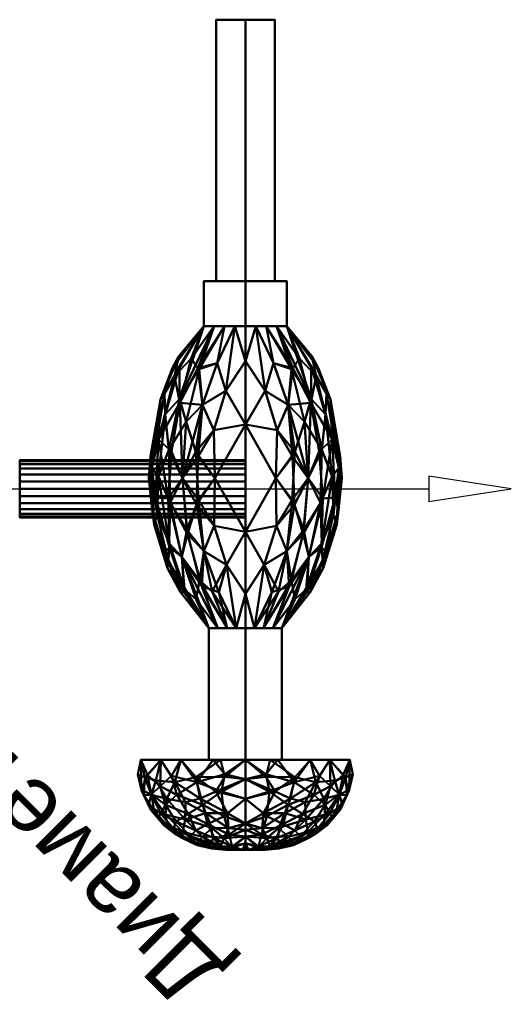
# Model space of a CAD drawing. Header units: millimetres. Extents: x -422 to 422, y -218 to 0.
# Tile 256 of 256: x 313 to 422, y -218 to 0. Entities that reach past the tile are written whole.
import ezdxf

# ---------------------------------------------------------------- set-up
doc = ezdxf.new("R2010")
doc.units = ezdxf.units.MM
doc.layers.add('A-GENM', color=13, linetype='Continuous', lineweight=40)
doc.styles.add('Arial', font='arial.ttf', dxfattribs={"height": 14.6304})

# ---------------------------------------------------------------- blocks, each defined once
blk = doc.blocks.new('MHS_Chartwell_Valve_Wall - MHS_Chartwell_Valve_Wall-27100-Preview')
at = {"layer": 'A-GENM'}
mesh = blk.add_polyface(dxfattribs=at)
corners = [(60.03, 0, 134.37), (74.15, 0, 128.52), (80, 0, 114.4), (80, 4.4, 110), (80, 0, 105.6), (74.15, 0, 91.48), (60.03, 0, 85.63), (60.03, 14.33, 90.28), (60.03, 23.18, 102.47), (60.03, 23.18, 117.53), (60.03, 14.33, 129.72), (80, 2.7, 108.3), (80, 2.7, 111.7), (74.56, 17.27, 104.58), (73.7, 15.34, 121.14), (78.29, 11.9, 113.73), (72.95, 19.39, 113.07), (67.9, 22.47, 106.41), (68.73, 17.41, 95.95), (77.1, 9.5, 98.7), (68.68, 0, 89.21), (71.85, 8.78, 91.48), (67.71, 20.77, 119.48), (67.81, 15.2, 126.99), (74.3, 8.36, 126.36), (60.03, 7.16, 132.05), (68.68, 0, 130.79), (80, 1.35, 113.05), (77.07, 0, 121.46), (78.4, 8.27, 119.02), (65.02, 10.78, 131.15), (64.35, 0, 132.58), (67.08, 5.32, 132.46), (70.03, 9.45, 129.52), (72.55, 4.72, 129.39), (76.62, 3.56, 125.1), (79.27, 2.91, 119.32), (72.02, 12.67, 125.96), (75.73, 10.95, 122.66), (77.47, 6.74, 122.42), (76.96, 12.17, 118.75), (75.39, 15.96, 116.31), (79.22, 8.34, 115.39), (80, 3.55, 110.85), (76.4, 15.7, 112.08), (78.99, 10.66, 110), (80, 3.55, 109.15), (78.59, 10.57, 104.82), (74.53, 18.1, 108.9), (77.38, 14.06, 107.44), (71.16, 20.97, 109.26), (66.78, 22.99, 113.1), (71.34, 20.19, 104.77), (67.8, 20.8, 100.68), (60.03, 18.75, 96.37), (72.17, 17.67, 100.09), (73.31, 13.36, 96.06), (76.05, 13.82, 101.32), (60.03, 23.18, 110), (64.64, 19.83, 96.77), (64.98, 15.61, 92.1), (60.03, 5.49, 87.41), (64.35, 0, 87.42), (67.08, 6.58, 87.87), (69.41, 13.26, 92.4), (63.91, 10.96, 88.66), (79.25, 5.05, 118.41), (80, 2.02, 112.38), (79.19, 9.76, 107.65), (63.91, 22.25, 101.01), (63.33, 23.8, 106.23), (71.92, 18.71, 118.24), (70.07, 17.71, 122.48), (60.03, 18.75, 123.63), (65.92, 18.89, 123.95), (63.48, 21.65, 120.52), (63.64, 16.39, 127.59), (79.69, 7.25, 106.84), (79.47, 7.22, 104.65), (80, 1.35, 106.95), (80, 2.02, 107.62), (79.29, 5.49, 102.01), (77.07, 0, 98.54), (77.41, 4.74, 96.57), (79.46, 2.85, 101.45), (78.03, 10.29, 101.99), (80, 0.67, 106.27), (79.6, 5.6, 116.26), (71.85, 3.98, 89.89), (75.19, 3.73, 93), (75.11, 7.43, 94.17), (75.61, 0, 95.01), (77.05, 7.35, 97.09), (70.04, 21.49, 112.86), (63.24, 4.52, 133.69), (75.61, 0, 124.99), (80, 0.67, 113.73), (79.57, 7.96, 113.07), (79.74, 7.51, 111.16), (76.93, 13.99, 104.48), (63.81, 4.55, 86.42), (68.6, 9.98, 89.9), (60.03, 9.91, 88.84), (78.54, 0, 102.07), (78.54, 0, 117.93)]
mesh.append_faces([[corners[k] for k in face] for face in [(79, 81, 80), (1, 34, 26), (46, 68, 3), (8, 69, 54), (10, 76, 73), (31, 94, 0), (43, 97, 12), (61, 100, 6)]], dxfattribs={"vtx0": -1, "vtx1": -1})
mesh.append_faces([[corners[k] for k in face] for face in [(41, 14, 40), (74, 23, 72), (74, 22, 75), (64, 21, 101), (55, 52, 13), (80, 81, 78), (45, 68, 49), (16, 50, 93), (36, 35, 28), (15, 44, 41), (97, 15, 42), (52, 50, 48), (33, 32, 34), (18, 53, 55), (40, 38, 29), (71, 41, 16), (13, 52, 48), (45, 44, 15), (59, 54, 69), (65, 7, 60), (77, 68, 46), (103, 84, 86), (57, 19, 56), (59, 18, 60), (22, 72, 71), (17, 51, 50), (24, 37, 33), (10, 30, 76), (24, 38, 37), (66, 39, 36), (32, 30, 94), (40, 29, 42), (34, 1, 35), (36, 104, 96), (87, 66, 27), (33, 37, 23), (32, 26, 34), (31, 32, 94), (30, 32, 33), (30, 33, 23), (24, 33, 34), (24, 34, 35), (38, 24, 39), (39, 35, 36), (23, 37, 72), (39, 29, 38), (38, 14, 37), (14, 38, 40), (66, 29, 39), (39, 24, 35), (41, 71, 14), (66, 87, 29), (16, 41, 44), (41, 40, 15), (42, 15, 40), (98, 97, 43), (44, 48, 16), (12, 97, 42), (48, 44, 49), (45, 3, 68), (45, 49, 44), (55, 13, 57), (78, 77, 11), (16, 48, 50), (49, 13, 48), (57, 13, 99), (68, 99, 49), (71, 93, 22), (52, 17, 50), (22, 51, 75), (58, 51, 70), (17, 52, 53), (55, 53, 52), (18, 59, 53), (18, 55, 56), (59, 60, 54), (99, 47, 57), (18, 56, 64), (21, 56, 90), (55, 57, 56), (78, 85, 47), (53, 59, 69), (69, 8, 70), (100, 61, 65), (60, 18, 64), (20, 63, 88), (63, 62, 100), (101, 65, 60), (21, 64, 56), (101, 63, 65), (12, 42, 87), (66, 36, 27), (47, 68, 77), (53, 69, 17), (70, 17, 69), (17, 70, 51), (14, 71, 72), (93, 51, 22), (14, 72, 37), (73, 76, 74), (72, 22, 74), (23, 74, 76), (74, 75, 73), (9, 75, 51), (23, 76, 30), (47, 77, 78), (57, 47, 85), (84, 83, 81), (90, 89, 21), (81, 85, 78), (79, 84, 81), (91, 89, 83), (92, 19, 81), (89, 88, 21), (84, 82, 83), (85, 19, 57), (19, 85, 81), (29, 87, 42), (5, 88, 89), (101, 21, 88), (90, 83, 89), (90, 92, 83), (19, 90, 56), (83, 92, 81), (92, 90, 19), (16, 93, 71), (93, 50, 51), (25, 94, 30), (45, 15, 98), (97, 98, 15), (45, 98, 3), (47, 99, 68), (49, 99, 13), (63, 100, 65), (60, 64, 101), (63, 101, 88)]], dxfattribs={"vtx0": -1, "vtx1": -1, "vtx2": -1})
mesh.append_faces([[corners[k] for k in face] for face in [(30, 10, 25), (98, 43, 3), (63, 20, 62), (100, 62, 6), (77, 46, 11), (78, 11, 80), (84, 79, 86), (83, 82, 91), (36, 28, 104)]], dxfattribs={"vtx0": -1, "vtx2": -1})
mesh.append_faces([[corners[k] for k in face] for face in [(2, 96, 104)]], dxfattribs={"vtx1": -1})
mesh.append_faces([[corners[k] for k in face] for face in [(25, 0, 94), (58, 9, 51), (5, 20, 88), (31, 26, 32), (95, 28, 35, 1), (8, 58, 70), (7, 54, 60), (102, 7, 65, 61), (67, 12, 87, 27), (9, 73, 75), (91, 5, 89), (96, 27, 36), (103, 82, 84)]], dxfattribs={"vtx1": -1, "vtx2": -1})
mesh.append_faces([[corners[k] for k in face] for face in [(86, 4, 103)]], dxfattribs={"vtx2": -1})
mesh = blk.add_polyface(dxfattribs=at)
corners = [(60.03, 0, 119.35), (60.03, 0, 134.38), (60.03, 14.33, 129.72), (60.03, 23.18, 117.53), (60.03, 23.18, 102.47), (60.03, 14.33, 90.28), (60.03, 0, 85.63), (60.03, 0, 100.65), (60.03, 8.1, 105.33), (60.03, 8.1, 114.67)]
mesh.append_faces([[corners[k] for k in face] for face in [(8, 4, 5, 7)]], dxfattribs={"vtx0": -1, "vtx2": -1})
mesh.append_faces([[corners[k] for k in face] for face in [(6, 7, 5), (1, 2, 0)]], dxfattribs={"vtx1": -1})
mesh.append_faces([[corners[k] for k in face] for face in [(3, 4, 8, 9), (2, 3, 9, 0)]], dxfattribs={"vtx1": -1, "vtx3": -1})
mesh = blk.add_polyface(dxfattribs=at)
corners = [(-36.04, 0, 120.63), (-14.3, 0, 130.35), (9.51, 0, 129.89), (30.87, 0, 119.35), (30.87, 8.1, 114.67), (30.87, 8.1, 105.33), (30.87, 0, 100.65), (9.51, 0, 90.11), (-14.3, 0, 89.65), (-36.04, 0, 99.37), (-36.04, 9.21, 104.68), (-36.04, 9.21, 115.32), (-2.37, 13.93, 93.72), (-2.37, 13.93, 126.28), (30.87, 4.05, 102.99), (-36.04, 4.6, 102.02), (-36.04, 4.6, 117.98), (30.87, 4.05, 117.01), (-2.37, 21.4, 108.85), (-2.37, 6.74, 89.66), (13.78, 9.17, 93.75), (15.09, 14.08, 98.45), (30.87, 8.1, 110), (14.04, 17.94, 114.81), (-10.91, 19.23, 118.24), (-2.78, 19.22, 100.52), (-36.04, 9.21, 110), (16, 17.06, 104.66), (-21.04, 17.95, 105.43), (-18.61, 9.48, 93.21), (-19.94, 14.6, 98.02), (-2.37, 6.74, 130.34), (-18.61, 9.48, 126.79), (-19.07, 14.49, 122.53), (13.78, 9.17, 126.25), (15.09, 14.08, 121.55), (30.87, 2.02, 101.82), (23.26, 0, 96.9), (16.86, 4.19, 92.97), (-19.83, 18.83, 111.86), (-36.04, 2.3, 100.69), (-28.29, 0, 95.9), (-21.73, 4.36, 92.25), (-36.04, 2.3, 119.31), (-28.29, 0, 124.1), (-21.73, 4.36, 127.75), (30.87, 2.02, 118.18), (23.26, 0, 123.1), (16.86, 4.19, 127.03), (-36.04, 9.21, 112.66), (-24.98, 15.71, 116.51), (-2.39, 0, 89.88), (2.43, 10.38, 91.6), (-8.18, 10.96, 91.82), (-14.84, 13.1, 94.58), (-36.04, 6.91, 103.35), (-26.56, 10.25, 97.33), (9.09, 12.96, 94.79), (30.87, 6.07, 104.16), (20.33, 10.2, 97.66), (24.49, 10.93, 101.61), (22.22, 13.49, 103.32), (30.87, 8.1, 107.66), (12.07, 16.92, 100.93), (5.66, 19.54, 103.22), (-4.7, 20.73, 104.59), (22.74, 7.32, 97.17), (30.87, 8.1, 112.34), (22.86, 13.59, 115.63), (12.89, 16.84, 118.68), (2.16, 17.14, 122.4), (1.92, 19.92, 117.19), (-7.25, 20.99, 113.64), (4.63, 20.67, 112.66), (17.57, 17.25, 109.76), (7.9, 20.23, 108.96), (22.86, 14.39, 113.04), (-8.28, 16.34, 123.54), (3.11, 16.64, 97.12), (-8.63, 16.93, 97.26), (-16.47, 17.75, 101.1), (-36.04, 9.21, 107.34), (-27.22, 14.56, 103.42), (-2.39, 0, 130.12), (-7.17, 10.47, 128.56), (3.44, 10.85, 127.99), (10.05, 12.79, 125.05), (30.87, 6.07, 115.84), (21.61, 9.67, 121.95), (-36.04, 6.91, 116.65), (-28.88, 12.01, 119.22), (-26.77, 10.53, 122.31), (8.21, 6.88, 91.02), (-12.98, 7.01, 90.64), (-27.86, 6.26, 95.63), (-27.86, 6.26, 124.37), (-12.98, 7.01, 129.36), (8.21, 6.88, 128.98), (22.88, 5.87, 123.47), (-29.44, 14.72, 111.94), (-26.8, 16.14, 108.83)]
mesh.append_faces([[corners[k] for k in face] for face in [(49, 99, 26), (7, 38, 37), (36, 66, 14), (1, 45, 44), (43, 95, 16), (41, 42, 8), (47, 48, 2), (55, 56, 15), (14, 59, 58), (62, 74, 22), (67, 68, 4), (87, 88, 17), (15, 94, 40), (17, 98, 46), (26, 100, 81)]], dxfattribs={"vtx0": -1, "vtx1": -1})
mesh.append_faces([[corners[k] for k in face] for face in [(19, 53, 52), (92, 19, 52), (12, 57, 52), (54, 29, 56), (38, 7, 92), (20, 52, 57), (72, 71, 73), (78, 57, 12), (57, 59, 20), (86, 34, 88), (21, 61, 60), (31, 2, 97), (45, 1, 96), (84, 13, 32), (24, 77, 70), (34, 97, 48), (29, 93, 42), (23, 74, 73), (63, 61, 21), (76, 68, 67), (23, 69, 68), (32, 13, 33), (25, 65, 64), (18, 72, 73), (100, 99, 39), (61, 27, 62), (64, 63, 25), (28, 81, 100), (82, 80, 30), (29, 54, 53), (78, 12, 79), (80, 79, 30), (31, 85, 84), (24, 39, 50), (34, 86, 85), (69, 70, 35), (76, 23, 68), (37, 38, 36), (66, 36, 38), (20, 38, 92), (28, 39, 18), (94, 42, 40), (40, 42, 41), (94, 29, 42), (44, 45, 43), (45, 32, 95), (32, 45, 96), (98, 48, 46), (46, 48, 47), (98, 34, 48), (50, 90, 33), (99, 49, 50), (24, 50, 33), (8, 93, 19), (12, 52, 53), (54, 79, 12), (93, 29, 53), (53, 54, 12), (30, 56, 55), (15, 56, 94), (54, 56, 30), (21, 57, 78), (57, 21, 59), (20, 59, 66), (58, 59, 60), (5, 60, 61), (21, 60, 59), (63, 27, 61), (27, 63, 64), (25, 63, 78), (74, 27, 75), (65, 75, 64), (65, 28, 18), (28, 65, 80), (20, 66, 38), (66, 59, 14), (68, 35, 4), (35, 68, 69), (70, 86, 35), (69, 23, 71), (13, 70, 77), (24, 70, 71), (69, 71, 70), (72, 24, 71), (72, 39, 24), (72, 18, 39), (73, 74, 75), (23, 73, 71), (18, 73, 75), (27, 74, 62), (18, 75, 65), (64, 75, 27), (76, 74, 23), (74, 76, 22), (77, 33, 13), (33, 77, 24), (21, 78, 63), (25, 78, 79), (80, 65, 25), (54, 30, 79), (79, 80, 25), (82, 28, 80), (28, 82, 81), (10, 82, 30), (13, 84, 85), (31, 84, 96), (86, 70, 13), (97, 34, 85), (85, 86, 13), (35, 88, 87), (17, 88, 98), (86, 88, 35), (91, 90, 89), (11, 90, 50), (33, 90, 91), (91, 32, 33), (95, 32, 91), (20, 92, 52), (19, 92, 7), (42, 93, 8), (19, 93, 53), (29, 94, 56), (45, 95, 43), (16, 95, 91), (32, 96, 84), (31, 96, 1), (48, 97, 2), (31, 97, 85), (34, 98, 88), (26, 99, 100), (39, 99, 50), (28, 100, 39)]], dxfattribs={"vtx0": -1, "vtx1": -1, "vtx2": -1})
mesh.append_faces([[corners[k] for k in face] for face in [(60, 5, 58), (90, 11, 89), (91, 89, 16)]], dxfattribs={"vtx0": -1, "vtx2": -1})
mesh.append_faces([[corners[k] for k in face] for face in [(31, 1, 83, 2)]], dxfattribs={"vtx0": -1, "vtx3": -1})
mesh.append_faces([[corners[k] for k in face] for face in [(51, 8, 19, 7), (67, 22, 76), (87, 4, 35), (55, 10, 30), (49, 11, 50), (62, 5, 61), (10, 81, 82)]], dxfattribs={"vtx1": -1, "vtx2": -1})
mesh.append_faces([[corners[k] for k in face] for face in [(41, 9, 40), (47, 3, 46), (36, 6, 37), (43, 0, 44)]], dxfattribs={"vtx2": -1})
mesh = blk.add_polyface(dxfattribs=at)
corners = [(-46.04, 0, 120.63), (-36.04, 0, 120.63), (-36.04, 9.21, 115.32), (-36.04, 9.21, 104.68), (-36.04, 0, 99.37), (-46.04, 0, 99.37), (-46.04, 9.21, 104.68), (-46.04, 9.21, 115.32)]
mesh.append_faces([[corners[k] for k in face] for face in [(6, 3, 4, 5)]], dxfattribs={"vtx0": -1})
mesh.append_faces([[corners[k] for k in face] for face in [(3, 6, 7, 2)]], dxfattribs={"vtx0": -1, "vtx2": -1})
mesh.append_faces([[corners[k] for k in face] for face in [(0, 1, 2, 7)]], dxfattribs={"vtx2": -1})
mesh = blk.add_polyface(dxfattribs=at)
corners = [(-46.04, 0, 117.5), (-46.04, 0, 120.63), (-46.04, 9.21, 115.32), (-46.04, 9.21, 104.68), (-46.04, 0, 99.37), (-46.04, 0, 102.5), (-46.04, 6.5, 106.25), (-46.04, 6.5, 113.75)]
mesh.append_faces([[corners[k] for k in face] for face in [(2, 7, 0, 1)]], dxfattribs={"vtx0": -1})
mesh.append_faces([[corners[k] for k in face] for face in [(3, 6, 7, 2)]], dxfattribs={"vtx0": -1, "vtx2": -1})
mesh.append_faces([[corners[k] for k in face] for face in [(5, 6, 3, 4)]], dxfattribs={"vtx1": -1})
mesh = blk.add_polyface(dxfattribs=at)
corners = [(30.87, 0, 119.35), (60.03, 0, 119.35), (60.03, 8.1, 114.67), (60.03, 8.1, 105.33), (60.03, 0, 100.65), (30.87, 0, 100.65), (30.87, 8.1, 105.33), (30.87, 8.1, 114.67)]
mesh.append_faces([[corners[k] for k in face] for face in [(6, 3, 4, 5)]], dxfattribs={"vtx0": -1})
mesh.append_faces([[corners[k] for k in face] for face in [(3, 6, 7, 2)]], dxfattribs={"vtx0": -1, "vtx2": -1})
mesh.append_faces([[corners[k] for k in face] for face in [(0, 1, 2, 7)]], dxfattribs={"vtx2": -1})
mesh = blk.add_polyface(dxfattribs=at)
corners = [(-104, 0, 110), (-104, 0, 117.5), (-104, 6.5, 113.75), (-104, 6.5, 106.25), (-104, 0, 102.5)]
mesh.append_faces([[corners[k] for k in face] for face in [(1, 2, 0)]], dxfattribs={"vtx1": -1})
mesh.append_faces([[corners[k] for k in face] for face in [(3, 4, 0, 2)]], dxfattribs={"vtx2": -1})
mesh = blk.add_polyface(dxfattribs=at)
corners = [(-104, 0, 117.5), (-46.04, 0, 117.5), (-46.04, 6.5, 113.75), (-46.04, 6.5, 106.25), (-46.04, 0, 102.5), (-104, 0, 102.5), (-104, 6.5, 106.25), (-104, 6.5, 113.75)]
mesh.append_faces([[corners[k] for k in face] for face in [(6, 3, 4, 5)]], dxfattribs={"vtx0": -1})
mesh.append_faces([[corners[k] for k in face] for face in [(3, 6, 7, 2)]], dxfattribs={"vtx0": -1, "vtx2": -1})
mesh.append_faces([[corners[k] for k in face] for face in [(0, 1, 2, 7)]], dxfattribs={"vtx2": -1})
mesh = blk.add_polyface(dxfattribs=at)
corners = [(80, 0, 114.4), (80, 0, 110), (80, 0, 105.6), (80, 4.4, 110)]
mesh.append_faces([[corners[k] for k in face] for face in [(1, 2, 3, 0)]])
mesh = blk.add_polyface(dxfattribs=at)
corners = [(-104, 0, 110), (-104, 0, 102.5), (-104, -6.5, 106.25), (-104, -6.5, 113.75), (-104, 0, 117.5)]
mesh.append_faces([[corners[k] for k in face] for face in [(3, 4, 0)]], dxfattribs={"vtx2": -1})
mesh.append_faces([[corners[k] for k in face] for face in [(0, 1, 2, 3)]], dxfattribs={"vtx3": -1})
mesh = blk.add_polyface(dxfattribs=at)
corners = [(-104, 0, 102.5), (-46.04, 0, 102.5), (-46.04, -6.5, 106.25), (-46.04, -6.5, 113.75), (-46.04, 0, 117.5), (-104, 0, 117.5), (-104, -6.5, 113.75), (-104, -6.5, 106.25)]
mesh.append_faces([[corners[k] for k in face] for face in [(6, 3, 4, 5)]], dxfattribs={"vtx0": -1})
mesh.append_faces([[corners[k] for k in face] for face in [(3, 6, 7, 2)]], dxfattribs={"vtx0": -1, "vtx2": -1})
mesh.append_faces([[corners[k] for k in face] for face in [(0, 1, 2, 7)]], dxfattribs={"vtx2": -1})
mesh = blk.add_polyface(dxfattribs=at)
corners = [(-46.04, 0, 99.37), (-36.04, 0, 99.37), (-36.04, -9.21, 104.68), (-36.04, -9.21, 115.32), (-36.04, 0, 120.63), (-46.04, 0, 120.63), (-46.04, -9.21, 115.32), (-46.04, -9.21, 104.68)]
mesh.append_faces([[corners[k] for k in face] for face in [(6, 3, 4, 5)]], dxfattribs={"vtx0": -1})
mesh.append_faces([[corners[k] for k in face] for face in [(3, 6, 7, 2)]], dxfattribs={"vtx0": -1, "vtx2": -1})
mesh.append_faces([[corners[k] for k in face] for face in [(0, 1, 2, 7)]], dxfattribs={"vtx2": -1})
mesh = blk.add_polyface(dxfattribs=at)
corners = [(-36.04, 0, 99.37), (-14.3, 0, 89.65), (9.51, 0, 90.11), (30.87, 0, 100.65), (30.87, -8.1, 105.33), (30.87, -8.1, 114.67), (30.87, 0, 119.35), (9.51, 0, 129.89), (-14.3, 0, 130.35), (-36.04, 0, 120.63), (-36.04, -9.21, 115.32), (-36.04, -9.21, 104.68), (-2.37, -13.93, 126.28), (-2.37, -13.93, 93.72), (-36.04, -4.6, 117.98), (30.87, -4.05, 117.01), (-36.04, -4.6, 102.02), (30.87, -4.05, 102.99), (-2.37, -21.4, 111.15), (-2.37, -6.74, 130.34), (13.78, -9.17, 126.25), (15.09, -14.08, 121.55), (30.87, -8.1, 110), (14.04, -17.94, 105.19), (-10.91, -19.23, 101.76), (-2.78, -19.22, 119.48), (-36.04, -9.21, 110), (16, -17.06, 115.34), (-21.04, -17.95, 114.57), (-18.61, -9.48, 126.79), (-19.94, -14.6, 121.98), (-2.37, -6.74, 89.66), (-18.61, -9.48, 93.21), (-19.07, -14.49, 97.47), (13.78, -9.17, 93.75), (15.09, -14.08, 98.45), (30.87, -2.02, 118.18), (23.26, 0, 123.1), (16.86, -4.19, 127.03), (-19.83, -18.83, 108.14), (-36.04, -2.3, 119.31), (-28.29, 0, 124.1), (-21.73, -4.36, 127.75), (-36.04, -2.3, 100.69), (-28.29, 0, 95.9), (-21.73, -4.36, 92.25), (30.87, -2.02, 101.82), (23.26, 0, 96.9), (16.86, -4.19, 92.97), (-36.04, -9.21, 107.34), (-24.98, -15.71, 103.49), (-2.39, 0, 130.12), (2.43, -10.38, 128.4), (-8.18, -10.96, 128.18), (-14.84, -13.1, 125.42), (-36.04, -6.91, 116.65), (-26.56, -10.25, 122.67), (9.09, -12.96, 125.21), (30.87, -6.07, 115.84), (20.33, -10.2, 122.34), (24.49, -10.93, 118.39), (22.22, -13.49, 116.68), (30.87, -8.1, 112.34), (12.07, -16.92, 119.07), (5.66, -19.54, 116.78), (-4.7, -20.73, 115.41), (22.74, -7.32, 122.83), (30.87, -8.1, 107.66), (22.86, -13.59, 104.37), (12.89, -16.84, 101.32), (2.16, -17.14, 97.6), (1.92, -19.92, 102.81), (-7.25, -20.99, 106.36), (4.63, -20.67, 107.34), (17.57, -17.25, 110.24), (7.9, -20.23, 111.04), (22.86, -14.39, 106.96), (-8.28, -16.34, 96.46), (3.11, -16.64, 122.88), (-8.63, -16.93, 122.74), (-16.47, -17.75, 118.9), (-36.04, -9.21, 112.66), (-27.22, -14.56, 116.58), (-2.39, 0, 89.88), (-7.17, -10.47, 91.44), (3.44, -10.85, 92.01), (10.05, -12.79, 94.95), (30.87, -6.07, 104.16), (21.61, -9.67, 98.05), (-36.04, -6.91, 103.35), (-28.88, -12.01, 100.78), (-26.77, -10.53, 97.69), (8.21, -6.88, 128.98), (-12.98, -7.01, 129.36), (-27.86, -6.26, 124.37), (-27.86, -6.26, 95.63), (-12.98, -7.01, 90.64), (8.21, -6.88, 91.02), (22.88, -5.87, 96.53), (-29.44, -14.72, 108.06), (-26.8, -16.14, 111.17)]
mesh.append_faces([[corners[k] for k in face] for face in [(36, 66, 15), (49, 99, 26), (7, 38, 37), (1, 45, 44), (43, 95, 16), (47, 48, 2), (55, 56, 14), (15, 59, 58), (62, 74, 22), (87, 88, 17), (14, 94, 40), (17, 98, 46), (26, 100, 81)]], dxfattribs={"vtx0": -1, "vtx1": -1})
mesh.append_faces([[corners[k] for k in face] for face in [(34, 97, 48), (54, 29, 56), (19, 53, 52), (19, 8, 93), (92, 19, 52), (78, 57, 12), (86, 34, 88), (57, 59, 20), (45, 1, 96), (96, 31, 84), (84, 13, 32), (12, 57, 52), (21, 61, 60), (24, 77, 70), (72, 71, 73), (23, 74, 73), (63, 61, 21), (76, 68, 67), (23, 69, 68), (32, 13, 33), (25, 65, 64), (18, 72, 73), (100, 99, 39), (61, 27, 62), (64, 63, 25), (28, 81, 100), (82, 80, 30), (29, 54, 53), (78, 12, 79), (80, 79, 30), (31, 85, 84), (24, 39, 50), (34, 86, 85), (69, 70, 35), (68, 69, 35), (38, 7, 92), (66, 36, 38), (37, 38, 36), (20, 38, 92), (28, 39, 18), (41, 40, 42), (94, 42, 40), (42, 29, 93), (94, 29, 42), (44, 45, 43), (45, 32, 95), (32, 45, 96), (98, 48, 46), (46, 48, 47), (98, 34, 48), (50, 90, 33), (99, 49, 50), (24, 50, 33), (20, 52, 57), (12, 52, 53), (54, 79, 12), (93, 29, 53), (53, 54, 12), (30, 56, 55), (14, 56, 94), (54, 56, 30), (21, 57, 78), (57, 21, 59), (20, 59, 66), (58, 59, 60), (5, 60, 61), (21, 60, 59), (63, 27, 61), (27, 63, 64), (25, 63, 78), (74, 27, 75), (65, 75, 64), (65, 28, 18), (28, 65, 80), (20, 66, 38), (66, 59, 15), (4, 68, 35), (23, 68, 76), (70, 86, 35), (69, 23, 71), (13, 70, 77), (24, 70, 71), (69, 71, 70), (72, 24, 71), (72, 39, 24), (72, 18, 39), (73, 74, 75), (23, 73, 71), (18, 73, 75), (27, 74, 62), (18, 75, 65), (64, 75, 27), (76, 74, 23), (74, 76, 22), (77, 33, 13), (33, 77, 24), (21, 78, 63), (25, 78, 79), (80, 65, 25), (54, 30, 79), (79, 80, 25), (82, 28, 80), (28, 82, 81), (10, 82, 30), (2, 97, 31), (13, 84, 85), (86, 70, 13), (97, 34, 85), (85, 86, 13), (35, 88, 87), (17, 88, 98), (86, 88, 35), (91, 90, 89), (11, 90, 50), (33, 90, 91), (91, 32, 33), (95, 32, 91), (20, 92, 52), (19, 92, 7), (42, 93, 8), (19, 93, 53), (29, 94, 56), (45, 95, 43), (16, 95, 91), (32, 96, 84), (31, 96, 1), (48, 97, 2), (31, 97, 85), (34, 98, 88), (26, 99, 100), (39, 99, 50), (28, 100, 39)]], dxfattribs={"vtx0": -1, "vtx1": -1, "vtx2": -1})
mesh.append_faces([[corners[k] for k in face] for face in [(60, 5, 58), (90, 11, 89), (91, 89, 16), (68, 4, 67)]], dxfattribs={"vtx0": -1, "vtx2": -1})
mesh.append_faces([[corners[k] for k in face] for face in [(19, 7, 51, 8)]], dxfattribs={"vtx0": -1, "vtx3": -1})
mesh.append_faces([[corners[k] for k in face] for face in [(6, 37, 36)]], dxfattribs={"vtx1": -1})
mesh.append_faces([[corners[k] for k in face] for face in [(67, 22, 76), (83, 2, 31, 1), (87, 4, 35), (55, 10, 30), (8, 41, 42), (49, 11, 50), (62, 5, 61), (10, 81, 82)]], dxfattribs={"vtx1": -1, "vtx2": -1})
mesh.append_faces([[corners[k] for k in face] for face in [(41, 9, 40), (47, 3, 46), (43, 0, 44)]], dxfattribs={"vtx2": -1})
mesh = blk.add_polyface(dxfattribs=at)
corners = [(6.35, 0, 110), (6.13, 0, 108.36), (5.5, 0, 106.83), (4.49, 0, 105.51), (3.17, 0, 104.5), (1.64, 0, 103.87), (0, 0, 103.65), (-1.64, 0, 103.87), (-3.18, 0, 104.5), (-4.49, 0, 105.51), (-5.5, 0, 106.83), (-6.13, 0, 108.36), (-6.35, 0, 110), (-6.13, 0, 111.64), (-5.5, 0, 113.18), (-4.49, 0, 114.49), (-3.18, 0, 115.5), (-1.64, 0, 116.13), (0, 0, 116.35), (1.64, 0, 116.13), (3.17, 0, 115.5), (4.49, 0, 114.49), (5.5, 0, 113.18), (6.13, 0, 111.64)]
mesh.append_faces([[corners[k] for k in face] for face in [(2, 0, 1)]], dxfattribs={"vtx0": -1})
mesh.append_faces([[corners[k] for k in face] for face in [(13, 17, 6, 12), (22, 2, 6)]], dxfattribs={"vtx0": -1, "vtx1": -1, "vtx2": -1})
mesh.append_faces([[corners[k] for k in face] for face in [(6, 2, 3, 5)]], dxfattribs={"vtx0": -1, "vtx2": -1})
mesh.append_faces([[corners[k] for k in face] for face in [(21, 22, 20), (4, 5, 3)]], dxfattribs={"vtx1": -1})
mesh.append_faces([[corners[k] for k in face] for face in [(23, 0, 2, 22), (11, 12, 6, 10)]], dxfattribs={"vtx1": -1, "vtx2": -1})
mesh.append_faces([[corners[k] for k in face] for face in [(17, 18, 22, 6)]], dxfattribs={"vtx1": -1, "vtx2": -1, "vtx3": -1})
mesh.append_faces([[corners[k] for k in face] for face in [(9, 10, 6, 7)]], dxfattribs={"vtx1": -1, "vtx3": -1})
mesh.append_faces([[corners[k] for k in face] for face in [(13, 14, 15), (7, 8, 9)]], dxfattribs={"vtx2": -1})
mesh.append_faces([[corners[k] for k in face] for face in [(15, 16, 17, 13), (18, 19, 20, 22)]], dxfattribs={"vtx2": -1, "vtx3": -1})
mesh = blk.add_polyface(dxfattribs=at)
corners = [(-6.35, -50, 110), (-6.35, 0, 110), (-6.13, 0, 108.36), (-5.5, 0, 106.83), (-4.49, 0, 105.51), (-3.18, 0, 104.5), (-1.64, 0, 103.87), (0, 0, 103.65), (1.64, 0, 103.87), (3.17, 0, 104.5), (4.49, 0, 105.51), (5.5, 0, 106.83), (6.13, 0, 108.36), (6.35, 0, 110), (6.35, -50, 110), (6.13, -50, 108.36), (5.5, -50, 106.83), (4.49, -50, 105.51), (3.17, -50, 104.5), (1.64, -50, 103.87), (0, -50, 103.65), (-1.64, -50, 103.87), (-3.18, -50, 104.5), (-4.49, -50, 105.51), (-5.5, -50, 106.83), (-6.13, -50, 108.36)]
mesh.append_faces([[corners[k] for k in face] for face in [(15, 12, 13, 14), (2, 25, 0, 1)]], dxfattribs={"vtx0": -1})
mesh.append_faces([[corners[k] for k in face] for face in [(16, 11, 12, 15), (18, 9, 10, 17), (17, 10, 11, 16), (19, 8, 9, 18), (8, 19, 20, 7), (21, 6, 7, 20), (22, 5, 6, 21), (24, 3, 4, 23), (23, 4, 5, 22), (25, 2, 3, 24)]], dxfattribs={"vtx0": -1, "vtx2": -1})
mesh = blk.add_polyface(dxfattribs=at)
corners = [(6.35, -50, 110), (6.35, 0, 110), (6.13, 0, 111.64), (5.5, 0, 113.18), (4.49, 0, 114.49), (3.17, 0, 115.5), (1.64, 0, 116.13), (0, 0, 116.35), (-1.64, 0, 116.13), (-3.18, 0, 115.5), (-4.49, 0, 114.49), (-5.5, 0, 113.18), (-6.13, 0, 111.64), (-6.35, 0, 110), (-6.35, -50, 110), (-6.13, -50, 111.64), (-5.5, -50, 113.18), (-4.49, -50, 114.49), (-3.18, -50, 115.5), (-1.64, -50, 116.13), (0, -50, 116.35), (1.64, -50, 116.13), (3.17, -50, 115.5), (4.49, -50, 114.49), (5.5, -50, 113.18), (6.13, -50, 111.64)]
mesh.append_faces([[corners[k] for k in face] for face in [(15, 12, 13, 14), (2, 25, 0, 1)]], dxfattribs={"vtx0": -1})
mesh.append_faces([[corners[k] for k in face] for face in [(16, 11, 12, 15), (18, 9, 10, 17), (17, 10, 11, 16), (19, 8, 9, 18), (8, 19, 20, 7), (21, 6, 7, 20), (22, 5, 6, 21), (24, 3, 4, 23), (23, 4, 5, 22), (25, 2, 3, 24)]], dxfattribs={"vtx0": -1, "vtx2": -1})
mesh = blk.add_polyface(dxfattribs=at)
corners = [(30.87, 0, 100.65), (60.03, 0, 100.65), (60.03, -8.1, 105.33), (60.03, -8.1, 114.67), (60.03, 0, 119.35), (30.87, 0, 119.35), (30.87, -8.1, 114.67), (30.87, -8.1, 105.33)]
mesh.append_faces([[corners[k] for k in face] for face in [(6, 3, 4, 5)]], dxfattribs={"vtx0": -1})
mesh.append_faces([[corners[k] for k in face] for face in [(3, 6, 7, 2)]], dxfattribs={"vtx0": -1, "vtx2": -1})
mesh.append_faces([[corners[k] for k in face] for face in [(0, 1, 2, 7)]], dxfattribs={"vtx2": -1})
mesh = blk.add_polyface(dxfattribs=at)
corners = [(60.03, 0, 85.63), (74.15, 0, 91.48), (80, 0, 105.6), (80, -4.4, 110), (80, 0, 114.4), (74.15, 0, 128.52), (60.03, 0, 134.37), (60.03, -14.33, 129.72), (60.03, -23.18, 117.53), (60.03, -23.18, 102.47), (60.03, -14.33, 90.28), (80, -2.7, 111.7), (80, -2.7, 108.3), (74.56, -17.27, 115.42), (73.7, -15.34, 98.86), (78.29, -11.9, 106.27), (72.95, -19.39, 106.93), (67.9, -22.47, 113.59), (68.73, -17.41, 124.05), (77.1, -9.5, 121.3), (68.68, 0, 130.79), (71.85, -8.78, 128.52), (67.71, -20.77, 100.52), (67.81, -15.2, 93.01), (74.3, -8.36, 93.64), (60.03, -7.16, 87.95), (68.68, 0, 89.21), (80, -1.35, 106.95), (77.07, 0, 98.54), (78.4, -8.27, 100.98), (65.02, -10.78, 88.85), (64.35, 0, 87.42), (67.08, -5.32, 87.54), (70.03, -9.45, 90.48), (72.55, -4.72, 90.61), (76.62, -3.56, 94.9), (79.27, -2.91, 100.68), (72.02, -12.67, 94.04), (75.73, -10.95, 97.34), (77.47, -6.74, 97.58), (76.96, -12.17, 101.25), (75.39, -15.96, 103.69), (79.22, -8.34, 104.61), (80, -3.55, 109.15), (76.4, -15.7, 107.92), (78.99, -10.66, 110), (80, -3.55, 110.85), (78.59, -10.57, 115.18), (74.53, -18.1, 111.1), (77.38, -14.06, 112.56), (71.16, -20.97, 110.74), (66.78, -22.99, 106.9), (71.34, -20.19, 115.23), (67.8, -20.8, 119.32), (60.03, -18.75, 123.63), (72.17, -17.67, 119.91), (73.31, -13.36, 123.94), (76.05, -13.82, 118.68), (60.03, -23.18, 110), (64.64, -19.83, 123.23), (64.98, -15.61, 127.9), (60.03, -5.49, 132.59), (64.35, 0, 132.58), (67.08, -6.58, 132.13), (69.41, -13.26, 127.6), (63.91, -10.96, 131.34), (79.25, -5.05, 101.59), (80, -2.02, 107.62), (79.19, -9.76, 112.35), (63.91, -22.25, 118.99), (63.33, -23.8, 113.77), (71.92, -18.71, 101.76), (70.07, -17.71, 97.52), (60.03, -18.75, 96.37), (65.92, -18.89, 96.05), (63.48, -21.65, 99.48), (63.64, -16.39, 92.41), (79.69, -7.25, 113.16), (79.47, -7.22, 115.35), (80, -1.35, 113.05), (80, -2.02, 112.38), (79.29, -5.49, 117.99), (77.07, 0, 121.46), (77.41, -4.74, 123.43), (79.46, -2.85, 118.55), (78.03, -10.29, 118.01), (80, -0.67, 113.73), (79.6, -5.6, 103.74), (71.85, -3.98, 130.11), (75.19, -3.73, 127), (75.11, -7.43, 125.83), (75.61, 0, 124.99), (77.05, -7.35, 122.91), (70.04, -21.49, 107.14), (63.24, -4.52, 86.31), (75.61, 0, 95.01), (80, -0.67, 106.27), (79.57, -7.96, 106.93), (79.74, -7.51, 108.84), (76.93, -13.99, 115.52), (63.81, -4.55, 133.58), (68.6, -9.98, 130.1), (60.03, -9.91, 131.16), (78.54, 0, 117.93), (78.54, 0, 102.07)]
mesh.append_faces([[corners[k] for k in face] for face in [(79, 81, 80), (1, 34, 26), (46, 68, 3), (8, 69, 54), (10, 76, 73), (31, 94, 0), (43, 97, 12), (61, 100, 6)]], dxfattribs={"vtx0": -1, "vtx1": -1})
mesh.append_faces([[corners[k] for k in face] for face in [(41, 14, 40), (74, 23, 72), (64, 21, 101), (13, 55, 52), (80, 81, 78), (74, 22, 75), (45, 68, 49), (16, 50, 93), (36, 35, 28), (15, 44, 41), (97, 15, 42), (52, 50, 48), (33, 32, 34), (18, 53, 55), (40, 38, 29), (71, 41, 16), (13, 52, 48), (45, 44, 15), (59, 54, 69), (65, 7, 60), (77, 68, 46), (103, 84, 86), (57, 19, 56), (59, 18, 60), (22, 72, 71), (17, 51, 50), (24, 37, 33), (10, 30, 76), (24, 38, 37), (66, 39, 36), (32, 30, 94), (40, 29, 42), (34, 1, 35), (36, 104, 96), (87, 66, 27), (33, 37, 23), (32, 26, 34), (31, 32, 94), (30, 32, 33), (30, 33, 23), (24, 33, 34), (24, 34, 35), (38, 24, 39), (39, 35, 36), (23, 37, 72), (39, 29, 38), (38, 14, 37), (14, 38, 40), (66, 29, 39), (39, 24, 35), (41, 71, 14), (66, 87, 29), (16, 41, 44), (41, 40, 15), (42, 15, 40), (98, 97, 43), (44, 48, 16), (12, 97, 42), (48, 44, 49), (45, 3, 68), (45, 49, 44), (55, 13, 57), (78, 77, 11), (16, 48, 50), (49, 13, 48), (57, 13, 99), (68, 99, 49), (71, 93, 22), (52, 17, 50), (22, 51, 75), (58, 51, 70), (17, 52, 53), (55, 53, 52), (18, 59, 53), (18, 55, 56), (59, 60, 54), (99, 47, 57), (18, 56, 64), (21, 56, 90), (55, 57, 56), (78, 85, 47), (53, 59, 69), (69, 8, 70), (100, 61, 65), (60, 18, 64), (20, 63, 88), (63, 62, 100), (101, 65, 60), (21, 64, 56), (101, 63, 65), (12, 42, 87), (66, 36, 27), (47, 68, 77), (53, 69, 17), (70, 17, 69), (17, 70, 51), (14, 71, 72), (93, 51, 22), (14, 72, 37), (73, 76, 74), (72, 22, 74), (23, 74, 76), (74, 75, 73), (9, 75, 51), (23, 76, 30), (47, 77, 78), (57, 47, 85), (84, 83, 81), (90, 89, 21), (81, 85, 78), (79, 84, 81), (91, 89, 83), (92, 19, 81), (89, 88, 21), (84, 82, 83), (85, 19, 57), (19, 85, 81), (29, 87, 42), (5, 88, 89), (101, 21, 88), (90, 83, 89), (90, 92, 83), (19, 90, 56), (83, 92, 81), (92, 90, 19), (16, 93, 71), (93, 50, 51), (25, 94, 30), (45, 15, 98), (97, 98, 15), (45, 98, 3), (47, 99, 68), (49, 99, 13), (63, 100, 65), (60, 64, 101), (63, 101, 88)]], dxfattribs={"vtx0": -1, "vtx1": -1, "vtx2": -1})
mesh.append_faces([[corners[k] for k in face] for face in [(30, 10, 25), (98, 43, 3), (63, 20, 62), (100, 62, 6), (77, 46, 11), (78, 11, 80), (84, 79, 86), (83, 82, 91), (36, 28, 104)]], dxfattribs={"vtx0": -1, "vtx2": -1})
mesh.append_faces([[corners[k] for k in face] for face in [(2, 96, 104)]], dxfattribs={"vtx1": -1})
mesh.append_faces([[corners[k] for k in face] for face in [(25, 0, 94), (58, 9, 51), (5, 20, 88), (31, 26, 32), (95, 28, 35, 1), (8, 58, 70), (7, 54, 60), (102, 7, 65, 61), (67, 12, 87, 27), (9, 73, 75), (91, 5, 89), (96, 27, 36), (103, 82, 84)]], dxfattribs={"vtx1": -1, "vtx2": -1})
mesh.append_faces([[corners[k] for k in face] for face in [(86, 4, 103)]], dxfattribs={"vtx2": -1})
mesh = blk.add_polyface(dxfattribs=at)
corners = [(60.03, 0, 100.65), (60.03, 0, 85.63), (60.03, -14.33, 90.28), (60.03, -23.18, 102.47), (60.03, -23.18, 117.53), (60.03, -14.33, 129.72), (60.03, 0, 134.38), (60.03, 0, 119.35), (60.03, -8.1, 114.67), (60.03, -8.1, 105.33)]
mesh.append_faces([[corners[k] for k in face] for face in [(9, 2, 3, 4)]], dxfattribs={"vtx0": -1, "vtx3": -1})
mesh.append_faces([[corners[k] for k in face] for face in [(4, 5, 8, 9)]], dxfattribs={"vtx1": -1, "vtx3": -1})
mesh.append_faces([[corners[k] for k in face] for face in [(0, 1, 2, 9)]], dxfattribs={"vtx2": -1})
mesh.append_faces([[corners[k] for k in face] for face in [(5, 6, 7, 8)]], dxfattribs={"vtx3": -1})
mesh = blk.add_polyface(dxfattribs=at)
corners = [(80, 0, 105.6), (80, 0, 110), (80, 0, 114.4), (80, -4.4, 110)]
mesh.append_faces([[corners[k] for k in face] for face in [(3, 0, 1, 2)]])
mesh = blk.add_polyface(dxfattribs=at)
corners = [(-46.04, 0, 102.5), (-46.04, 0, 99.37), (-46.04, -9.21, 104.68), (-46.04, -9.21, 115.32), (-46.04, 0, 120.63), (-46.04, 0, 117.5), (-46.04, -6.5, 113.75), (-46.04, -6.5, 106.25)]
mesh.append_faces([[corners[k] for k in face] for face in [(6, 7, 2, 3)]], dxfattribs={"vtx1": -1, "vtx3": -1})
mesh.append_faces([[corners[k] for k in face] for face in [(0, 1, 2, 7)]], dxfattribs={"vtx2": -1})
mesh.append_faces([[corners[k] for k in face] for face in [(3, 4, 5, 6)]], dxfattribs={"vtx3": -1})
mesh = blk.add_polyface(dxfattribs=at)
corners = [(6.35, -50, 110), (6.13, -50, 111.64), (5.5, -50, 113.18), (4.49, -50, 114.49), (3.17, -50, 115.5), (1.64, -50, 116.13), (0, -50, 116.35), (-1.64, -50, 116.13), (-3.18, -50, 115.5), (-4.49, -50, 114.49), (-5.5, -50, 113.18), (-6.13, -50, 111.64), (-6.35, -50, 110), (-6.13, -50, 108.36), (-5.5, -50, 106.83), (-4.49, -50, 105.51), (-3.18, -50, 104.5), (-1.64, -50, 103.87), (0, -50, 103.65), (1.64, -50, 103.87), (3.17, -50, 104.5), (4.49, -50, 105.51), (5.5, -50, 106.83), (6.13, -50, 108.36)]
mesh.append_faces([[corners[k] for k in face] for face in [(7, 11, 2, 6)]], dxfattribs={"vtx0": -1, "vtx1": -1, "vtx2": -1})
mesh.append_faces([[corners[k] for k in face] for face in [(22, 1, 2)]], dxfattribs={"vtx0": -1, "vtx2": -1})
mesh.append_faces([[corners[k] for k in face] for face in [(18, 21, 22, 2)]], dxfattribs={"vtx0": -1, "vtx2": -1, "vtx3": -1})
mesh.append_faces([[corners[k] for k in face] for face in [(18, 13, 14, 15)]], dxfattribs={"vtx0": -1, "vtx3": -1})
mesh.append_faces([[corners[k] for k in face] for face in [(8, 9, 7)]], dxfattribs={"vtx1": -1})
mesh.append_faces([[corners[k] for k in face] for face in [(11, 12, 2)]], dxfattribs={"vtx1": -1, "vtx2": -1})
mesh.append_faces([[corners[k] for k in face] for face in [(12, 13, 18, 2)]], dxfattribs={"vtx1": -1, "vtx2": -1, "vtx3": -1})
mesh.append_faces([[corners[k] for k in face] for face in [(19, 20, 21, 18), (4, 5, 6)]], dxfattribs={"vtx2": -1})
mesh.append_faces([[corners[k] for k in face] for face in [(9, 10, 11, 7), (2, 3, 4, 6)]], dxfattribs={"vtx2": -1, "vtx3": -1})
mesh.append_faces([[corners[k] for k in face] for face in [(15, 16, 17, 18), (22, 23, 0, 1)]], dxfattribs={"vtx3": -1})

msp = doc.modelspace()

# ---------------------------------------------------------------- linework, layer by layer
at = {"color": 5, "lineweight": 30}
msp.add_line((300, -104, 110), (403.63, -104, 110), dxfattribs=at)
msp.add_polyline3d([(421.92, -104, 110), (403.63, -101.17, 112.83), (403.63, -106.83, 107.17), (421.92, -104, 110)], dxfattribs=at)

# ---------------------------------------------------------------- block references
at = {"layer": 'A-GENM', "rotation": 269.9999999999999}
msp.add_blockref('MHS_Chartwell_Valve_Wall - MHS_Chartwell_Valve_Wall-27100-Preview', (363, -104), dxfattribs=at)

# ---------------------------------------------------------------- next in the draw order: texts
at = {"color": 5, "lineweight": 30, "insert": (319.64, -191.17, 76.34), "char_height": 14.63, "width": 98.9303, "attachment_point": 2, "rotation": 135, "line_spacing_factor": 0.941778, "style": 'Arial', "bg_fill": 3, "box_fill_scale": 1.25, "bg_fill_color": 256, "bg_fill_true_color": 13158600, "bg_fill_transparency": 0}
msp.add_mtext('Диаметр', dxfattribs=at)

doc.saveas('drawing.dxf')
